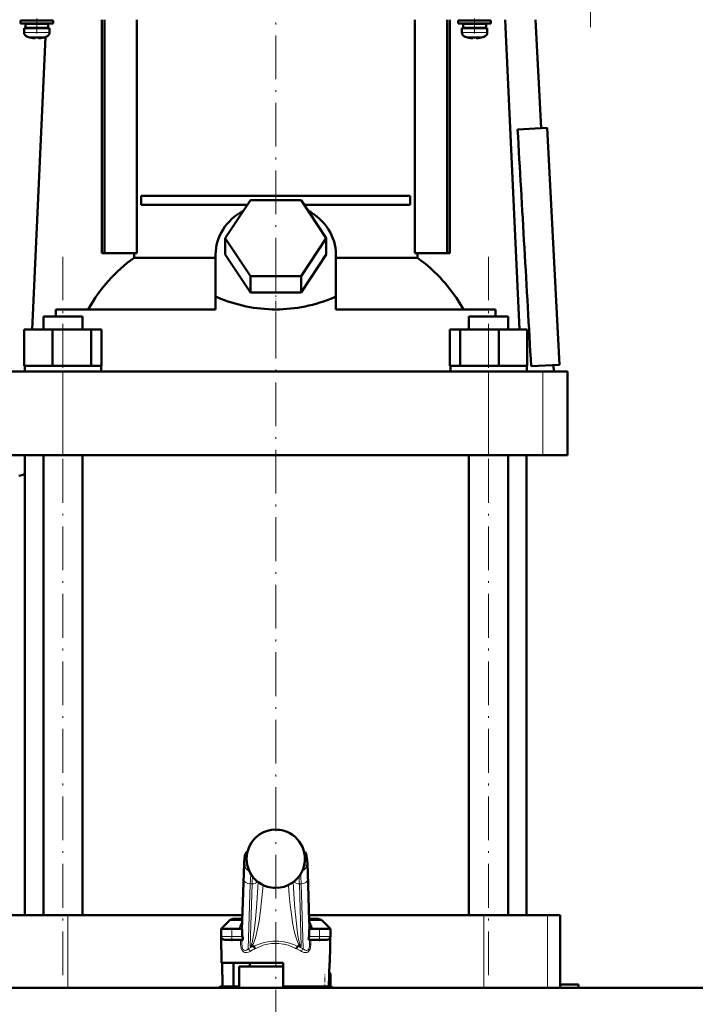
# Model space of a CAD drawing. Extents: x -1351 to 1763, y -1300 to 612.
# Tile 42 of 84: x 51 to 237, y -140 to 130. Entities that reach past the tile are written whole.
import ezdxf

# ---------------------------------------------------------------- set-up
doc = ezdxf.new("R2010")
doc.units = 0
doc.linetypes.add('DASHDOT', pattern=[18.5, 12, -3, 0.5, -3])

msp = doc.modelspace()

# ---------------------------------------------------------------- linework, layer by layer
at = {"color": 7, "linetype": 'DASHDOT', "lineweight": 18}
for p, q in [((207.9, 128.05), (207.9, 320.1)), ((121.6, 58.28), (121.6, 136.6)), ((63.27, -131.83), (63.27, 65.09)), ((179.94, -131.83), (179.94, 65.09)), ((121.6, -240.33), (121.6, 58.59))]:
    msp.add_line(p, q, dxfattribs=at)
at = {"color": 7, "lineweight": 50}
for p, q in [((56.1, 129.83), (51.6, 129.83)), ((51.6, 129.03), (51.6, 129.83)), ((54.1, 129.83), (54.1, 130.08)), ((56.1, 129.83), (60.6, 129.83)), ((58.1, 130.08), (58.1, 129.83)), ((58.74, 130.08), (58.73, 129.83)), ((60.6, 129.03), (60.6, 129.83)), ((73.92, 66.08), (73.92, 130.08)), ((74.63, 66.08), (74.63, 130.08)), ((83.48, 66.08), (83.48, 130.08)), ((159.72, 130.08), (159.72, 66.08)), ((168.58, 66.08), (168.58, 130.08)), ((169.28, 130.08), (169.28, 66.08)), ((176.1, 129.83), (171.6, 129.83)), ((171.6, 129.03), (171.6, 129.83)), ((174.1, 129.83), (174.1, 130.08)), ((180.6, 129.83), (176.1, 129.83)), ((178.1, 130.08), (178.1, 129.83)), ((180.6, 129.03), (180.6, 129.83)), ((184.46, 130.08), (188.39, 45.18)), ((192.8, 130.08), (194.36, 100.31)), ((56.1, 129.03), (51.6, 129.03)), ((52.6, 127.73), (56.1, 127.73)), ((52.6, 126.6), (52.6, 127.73)), ((56.1, 128.93), (52.95, 128.93)), ((52.95, 127.83), (52.95, 128.93)), ((56.1, 127.83), (52.95, 127.83)), ((54.1, 128.93), (54.1, 129.03)), ((54.1, 127.73), (54.1, 127.83)), ((56.1, 129.03), (60.6, 129.03)), ((59.25, 128.93), (56.1, 128.93)), ((59.25, 127.83), (56.1, 127.83)), ((59.6, 127.73), (56.1, 127.73)), ((58.1, 129.03), (58.1, 128.93)), ((58.1, 127.83), (58.1, 127.73)), ((58.64, 127.83), (58.63, 127.73)), ((58.69, 129.03), (58.69, 128.93)), ((59.25, 128.93), (59.25, 127.83)), ((59.6, 126.6), (59.6, 127.73)), ((176.1, 129.03), (171.6, 129.03)), ((172.6, 127.73), (176.1, 127.73)), ((172.6, 126.6), (172.6, 127.73)), ((176.1, 128.93), (172.95, 128.93)), ((172.95, 127.83), (172.95, 128.93)), ((176.1, 127.83), (172.95, 127.83)), ((174.1, 128.93), (174.1, 129.03)), ((174.1, 127.73), (174.1, 127.83)), ((180.6, 129.03), (176.1, 129.03)), ((179.25, 128.93), (176.1, 128.93)), ((179.25, 127.83), (176.1, 127.83)), ((179.6, 127.73), (176.1, 127.73)), ((178.1, 129.03), (178.1, 128.93)), ((178.1, 127.83), (178.1, 127.73)), ((179.25, 128.93), (179.25, 127.83)), ((179.6, 126.6), (179.6, 127.73)), ((54.17, 125.19), (54.18, 125.2)), ((58.52, 125.31), (54.81, 45.18)), ((55.6, 125.2), (55.6, 125.05)), ((56.6, 125.2), (56.6, 125.05)), ((58.02, 125.2), (58.03, 125.19)), ((174.17, 125.19), (174.18, 125.2)), ((175.6, 125.2), (175.6, 125.05)), ((176.6, 125.2), (176.6, 125.05)), ((178.02, 125.2), (178.03, 125.19)), ((187.9, 99.97), (196.01, 100.39)), ((196.01, 100.39), (199.41, 35.48)), ((84.74, 81.83), (158.46, 81.83)), ((84.74, 81.83), (84.74, 79.33)), ((158.46, 81.83), (158.46, 79.33)), ((113.85, 79.33), (84.74, 79.33)), ((107.75, 70.18), (114.67, 80.57)), ((114.67, 80.57), (128.53, 80.57)), ((128.53, 80.57), (135.46, 70.18)), ((158.46, 79.33), (129.36, 79.33)), ((114.67, 59.78), (107.75, 70.18)), ((107.75, 65.68), (107.75, 70.18)), ((135.46, 70.18), (128.53, 59.78)), ((135.46, 65.68), (135.46, 70.18)), ((73.92, 66.08), (74.63, 66.08)), ((74.63, 66.08), (83.48, 66.08)), ((82.75, 64.8), (82.75, 66.08)), ((82.75, 64.8), (105.1, 64.8)), ((105.1, 53.99), (105.1, 65.68)), ((114.67, 55.28), (107.75, 65.68)), ((135.46, 65.68), (128.53, 55.28)), ((138.1, 53.99), (138.1, 65.68)), ((138.1, 64.8), (160.45, 64.8)), ((159.72, 66.08), (168.58, 66.08)), ((160.45, 66.08), (160.45, 64.8)), ((168.58, 66.08), (169.28, 66.08)), ((128.53, 59.78), (114.67, 59.78)), ((114.67, 55.28), (114.67, 59.78)), ((128.53, 55.28), (128.53, 59.78)), ((105.1, 53.99), (105.1, 53.92)), ((105.1, 53.99), (105.54, 53.99)), ((105.1, 53.92), (105.54, 53.99)), ((128.53, 55.28), (114.67, 55.28)), ((137.67, 53.99), (138.1, 53.99)), ((137.67, 53.99), (138.1, 53.92)), ((138.1, 53.92), (138.1, 53.99)), ((105.1, 50.68), (105.1, 53.92)), ((138.1, 50.68), (138.1, 53.92)), ((57.89, 48.68), (59.46, 48.68)), ((57.89, 45.18), (57.89, 48.68)), ((59.46, 48.68), (68.65, 48.68)), ((105.1, 50.68), (61.34, 50.68)), ((61.34, 50.68), (61.34, 48.68)), ((68.65, 45.18), (68.65, 48.68)), ((181.86, 50.68), (138.1, 50.68)), ((174.56, 48.68), (183.74, 48.68)), ((174.56, 45.18), (174.56, 48.68)), ((181.86, 48.68), (181.86, 50.68)), ((183.74, 48.68), (185.32, 48.68)), ((185.32, 45.18), (185.32, 48.68)), ((52.67, 45.18), (60.43, 45.18)), ((52.67, 35.18), (52.67, 45.18)), ((60.43, 45.18), (71.02, 45.18)), ((60.43, 35.18), (60.43, 45.18)), ((71.02, 35.18), (71.02, 45.18)), ((71.02, 45.18), (73.86, 45.18)), ((73.86, 35.18), (73.86, 45.18)), ((169.34, 45.18), (172.18, 45.18)), ((169.34, 35.18), (169.34, 45.18)), ((172.18, 45.18), (182.78, 45.18)), ((172.18, 35.18), (172.18, 45.18)), ((182.78, 45.18), (190.53, 45.18)), ((182.78, 35.18), (182.78, 45.18)), ((190.53, 35.18), (190.53, 45.18)), ((52.67, 35.18), (53.47, 35.18)), ((52.82, 33.68), (52.82, 35.18)), ((53.47, 35.18), (59.63, 35.18)), ((59.63, 35.18), (60.43, 35.18)), ((60.43, 35.18), (61.52, 35.18)), ((61.52, 35.18), (69.93, 35.18)), ((69.93, 35.18), (71.02, 35.18)), ((71.02, 35.18), (71.31, 35.18)), ((71.31, 35.18), (73.72, 35.18)), ((73.57, 35.18), (73.86, 35.18)), ((73.72, 35.18), (73.72, 33.68)), ((169.34, 35.18), (169.64, 35.18)), ((169.49, 35.18), (171.89, 35.18)), ((169.49, 33.68), (169.49, 35.18)), ((171.89, 35.18), (172.18, 35.18)), ((172.18, 35.18), (173.27, 35.18)), ((173.27, 35.18), (181.68, 35.18)), ((181.68, 35.18), (182.78, 35.18)), ((182.78, 35.18), (183.58, 35.18)), ((183.58, 35.18), (189.73, 35.18)), ((189.73, 35.18), (190.53, 35.18)), ((190.39, 35.18), (190.39, 33.68)), ((191.62, 35.07), (199.41, 35.48)), ((197.76, 35.4), (197.85, 33.68)), ((48.39, 33.68), (63.26, 33.68)), ((69.27, 33.68), (57.27, 33.68)), ((63.26, 33.68), (179.94, 33.68)), ((185.94, 33.68), (173.94, 33.68)), ((179.94, 33.68), (194.81, 33.68)), ((194.81, 33.68), (201.6, 33.68)), ((201.6, 10.68), (201.6, 33.68)), ((63.26, 10.68), (48.39, 10.68)), ((52.85, -115.42), (52.85, 10.68)), ((57.89, -115.42), (57.89, 10.68)), ((179.94, 10.68), (63.26, 10.68)), ((68.65, -115.42), (68.65, 10.68)), ((174.56, -115.42), (174.56, 10.68)), ((194.81, 10.68), (179.94, 10.68)), ((185.32, -115.42), (185.32, 10.68)), ((190.35, -115.42), (190.35, 10.68)), ((201.6, 10.68), (194.81, 10.68)), ((112.43, -116.9), (112.83, -103.9)), ((130.37, -103.9), (130.77, -116.9)), ((64.59, -115.42), (47.09, -115.42)), ((112.48, -115.42), (64.59, -115.42)), ((178.61, -115.42), (130.73, -115.42)), ((196.12, -115.42), (178.61, -115.42)), ((199.6, -115.42), (196.12, -115.42)), ((199.6, -115.42), (199.6, -134.42)), ((108.91, -116.86), (106.6, -119.17)), ((112.45, -116.42), (109.97, -116.42)), ((112.38, -118.03), (112.43, -116.9)), ((112.39, -117.82), (112.38, -117.86)), ((112.38, -117.86), (112.38, -117.88)), ((133.23, -116.42), (130.76, -116.42)), ((130.83, -118.03), (130.77, -116.9)), ((130.82, -117.86), (130.81, -117.82)), ((130.83, -117.88), (130.82, -117.86)), ((134.29, -116.86), (136.6, -119.17)), ((106.6, -119.17), (107.85, -119.17)), ((109.6, -119.17), (106.6, -119.17)), ((106.64, -121.19), (106.6, -119.17)), ((106.76, -128.42), (106.64, -121.19)), ((109.6, -119.17), (112.42, -119.17)), ((112.42, -119.17), (112.42, -120.51)), ((130.78, -119.17), (133.6, -119.17)), ((130.78, -120.51), (130.78, -119.17)), ((136.6, -119.17), (131.25, -119.17)), ((136.6, -119.17), (133.6, -119.17)), ((135.36, -119.17), (136.6, -119.17)), ((136.44, -128.42), (136.6, -119.17)), ((136.57, -121.19), (136.6, -119.17)), ((107.64, -122.17), (109.6, -122.17)), ((112.45, -122.17), (109.6, -122.17)), ((115.51, -123.92), (114.82, -123.92)), ((128.38, -123.92), (127.69, -123.92)), ((133.6, -122.17), (130.75, -122.17)), ((133.6, -122.17), (135.57, -122.17)), ((121.6, -128.42), (106.76, -128.42)), ((106.9, -128.42), (107.01, -134.92)), ((110.02, -128.42), (110.02, -134.92)), ((121.6, -129.42), (111.6, -129.42)), ((111.6, -135.27), (111.6, -129.42)), ((121.6, -129.42), (113.6, -129.42)), ((114.5, -129.42), (114.5, -128.42)), ((123.6, -128.42), (121.6, -128.42)), ((123.6, -129.42), (121.6, -129.42)), ((123.61, -129.42), (121.6, -129.42)), ((123.6, -134.92), (123.6, -128.42)), ((136.3, -128.42), (136.19, -134.92)), ((136.44, -128.42), (136.3, -128.42)), ((136.6, -135.19), (136.6, -131.92)), ((107.01, -134.92), (110.02, -134.92)), ((111.6, -134.92), (110.02, -134.92)), ((136.19, -134.92), (123.6, -134.92)), ((131.4, -135.27), (131.4, -134.92)), ((199.6, -134.42), (199.57, -135.27)), ((199.6, -134.42), (204.6, -134.42)), ((204.6, -134.42), (204.6, -135.27)), ((-21.45, -135.27), (264.65, -135.27)), ((264.65, -135.27), (204.6, -135.27))]:
    msp.add_line(p, q, dxfattribs=at)
at = {"color": 7, "linetype": 'DASHDOT', "lineweight": 18, "ltscale": 0.104369}
for p, q in [((56.1, 126.25), (56.1, 130.42)), ((176.1, 126.25), (176.1, 130.42))]:
    msp.add_line(p, q, dxfattribs=at)
at = {"color": 7, "lineweight": 18}
for p, q in [((56.1, 126.6), (52.6, 126.6)), ((56.1, 125.35), (53.53, 125.35)), ((56.13, 126.6), (56.1, 126.6)), ((56.13, 125.35), (56.1, 125.35)), ((56.13, 126.6), (59.6, 126.6)), ((58.67, 125.35), (56.13, 125.35)), ((176.1, 126.6), (172.6, 126.6)), ((176.1, 125.35), (173.53, 125.35)), ((176.13, 126.6), (176.1, 126.6)), ((176.13, 125.35), (176.1, 125.35)), ((176.13, 126.6), (179.6, 126.6)), ((178.67, 125.35), (176.13, 125.35)), ((63.26, 10.68), (63.26, 33.68)), ((179.94, 10.68), (179.94, 33.68)), ((194.81, 10.68), (194.81, 33.68)), ((121.6, -91.93), (121.6, -91.93)), ((123.87, -92.26), (123.87, -92.26)), ((113.62, -99.42), (113.17, -99.42)), ((130.04, -99.42), (129.59, -99.42)), ((113.17, -101.67), (113.8, -101.67)), ((129.41, -101.67), (130.04, -101.67)), ((112.83, -103.96), (112.43, -116.96)), ((112.83, -103.9), (112.83, -103.96)), ((114.29, -103.17), (114.29, -103.18)), ((130.77, -116.96), (130.37, -103.96)), ((112.42, -120.51), (112.88, -105.55)), ((114.63, -106.79), (114.08, -124.61)), ((114.6, -123.87), (115.13, -106.79)), ((115.13, -106.79), (114.63, -106.79)), ((116.79, -106.36), (116.79, -106.31)), ((116.79, -106.36), (116.81, -106.33)), ((119.32, -107.59), (119.32, -107.58)), ((121.6, -107.92), (121.6, -107.92)), ((126.41, -106.36), (126.39, -106.33)), ((126.41, -106.31), (126.41, -106.36)), ((128.58, -106.79), (128.08, -106.79)), ((128.08, -106.79), (128.6, -123.87)), ((129.12, -124.61), (128.58, -106.79)), ((130.32, -105.55), (130.78, -120.51)), ((64.59, -115.42), (64.59, -135.27)), ((178.61, -115.42), (178.61, -135.27)), ((196.12, -115.42), (196.12, -135.27)), ((112.43, -116.86), (108.91, -116.86)), ((112.34, -118.41), (112.37, -119.17)), ((112.43, -116.9), (112.43, -116.96)), ((134.29, -116.86), (130.77, -116.86)), ((130.84, -119.17), (130.87, -118.41)), ((109.6, -121.19), (106.64, -121.19)), ((109.6, -121.19), (109.6, -119.17)), ((109.6, -121.19), (112.49, -121.19)), ((109.6, -121.19), (109.6, -122.17)), ((111.6, -119.17), (111.6, -119.13)), ((130.72, -121.19), (133.6, -121.19)), ((131.6, -119.13), (131.61, -119.17)), ((133.6, -121.19), (133.6, -119.17)), ((136.57, -121.19), (133.6, -121.19)), ((133.6, -122.17), (133.6, -121.19)), ((111.98, -123.32), (111.98, -122.17)), ((112.34, -122.17), (112.34, -123.34)), ((112.34, -123.34), (112.37, -122.17)), ((130.83, -122.17), (130.87, -123.34)), ((130.87, -123.34), (130.87, -122.17)), ((131.22, -122.17), (131.22, -123.32)), ((136.24, -131.92), (136.6, -131.92)), ((135.1, -135.19), (135.1, -134.92)), ((134.7, -135.27), (135.1, -135.19)), ((135.1, -135.19), (135.12, -135.27)), ((136.6, -135.19), (135.1, -135.19))]:
    msp.add_line(p, q, dxfattribs=at)
at = {"color": 7, "linetype": 'DASHDOT', "lineweight": 18, "ltscale": 0.000941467}
for p, q in [((55.1, 125.05), (55.1, 125.01)), ((175.1, 125.05), (175.1, 125.01))]:
    msp.add_line(p, q, dxfattribs=at)
at = {"color": 7, "linetype": 'DASHDOT', "lineweight": 18, "ltscale": 0.000794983}
for p, q in [((57.1, 125.05), (57.1, 125.02)), ((177.1, 125.05), (177.1, 125.02))]:
    msp.add_line(p, q, dxfattribs=at)
at = {"color": 7, "linetype": 'DASHDOT', "lineweight": 18, "ltscale": 0.159259}
msp.add_line((121.6, 48.15), (121.6, 54.52), dxfattribs=at)
at = {"color": 7, "linetype": 'DASHDOT', "lineweight": 18, "ltscale": 0.090015}
for p, q in [((109.6, -118.87), (109.6, -122.47)), ((133.6, -122.47), (133.6, -118.87))]:
    msp.add_line(p, q, dxfattribs=at)
at = {"color": 7, "linetype": 'DASHDOT', "lineweight": 18, "ltscale": 0.098109}
msp.add_line((135.1, -135.52), (135.1, -131.6), dxfattribs=at)
at = {"color": 7, "linetype": 'DASHDOT', "lineweight": 18, "ltscale": 0.012678}
msp.add_line((134.66, -135.28), (135.16, -135.18), dxfattribs=at)
at = {"color": 7, "lineweight": 50}
for points in [[(55.6, 125.05), (55.6, 125.04), (55.6, 125.04), (55.59, 125.04), (55.57, 125.03), (55.51, 125.02), (55.1, 125.05)], [(56.6, 125.05), (56.6, 125.04), (56.61, 125.04), (56.62, 125.03), (56.65, 125.03)], [(56.6, 125.05), (56.6, 125.04), (56.61, 125.04), (56.61, 125.04), (56.63, 125.03), (56.68, 125.03), (56.83, 125.03), (57.1, 125.05)], [(175.6, 125.05), (175.6, 125.04), (175.6, 125.04), (175.59, 125.04), (175.57, 125.03), (175.51, 125.02), (175.1, 125.05)], [(176.6, 125.05), (176.6, 125.04), (176.61, 125.04), (176.62, 125.03), (176.65, 125.03)], [(176.6, 125.05), (176.6, 125.04), (176.61, 125.04), (176.61, 125.04), (176.63, 125.03), (176.68, 125.03), (176.83, 125.03), (177.1, 125.05)], [(112.83, -103.9), (112.94, -101.13), (113.05, -99.8), (113.14, -99.15), (113.3, -98.65), (113.54, -98.24), (113.86, -97.9)], [(130.37, -103.9), (130.26, -101.13), (130.16, -99.8), (130.06, -99.15), (129.9, -98.65), (129.66, -98.24), (129.34, -97.9)], [(111.72, -118.47), (112.06, -118.31), (112.25, -118.12), (112.38, -117.88)], [(112.49, -121.19), (112.57, -121.68), (112.58, -121.89), (112.55, -122.07), (112.52, -122.13), (112.48, -122.17), (112.45, -122.17)], [(130.75, -122.17), (130.71, -122.16), (130.69, -122.14), (130.65, -122.06), (130.62, -121.76), (130.64, -121.58), (130.72, -121.19)], [(115.51, -123.92), (115.56, -123.93), (115.59, -123.93), (115.62, -123.95)], [(127.59, -123.95), (127.6, -123.94), (127.62, -123.93), (127.69, -123.92)]]:
    msp.add_lwpolyline(points, dxfattribs=at)
at = {"color": 7, "lineweight": 18}
for points in [[(113.17, -99.42), (113.16, -99.43), (113.15, -99.43), (113.14, -99.45), (113.12, -99.49), (113.09, -99.63), (113.04, -100), (112.94, -101.29), (112.83, -103.96)], [(130.37, -103.96), (130.25, -101), (130.17, -100.07), (130.11, -99.62), (130.08, -99.49), (130.06, -99.44), (130.05, -99.43), (130.04, -99.42), (130.04, -99.42)], [(112.88, -105.55), (112.98, -103.15), (113.04, -102.29), (113.12, -101.74), (113.14, -101.7), (113.15, -101.68), (113.16, -101.67), (113.17, -101.67)], [(130.04, -101.67), (130.05, -101.68), (130.05, -101.68), (130.06, -101.69), (130.07, -101.72), (130.14, -102.12), (130.22, -103.11), (130.32, -105.55)], [(128.58, -106.79), (128.48, -104.82), (128.43, -104.1)], [(114.6, -123.87), (114.66, -123.86), (114.79, -123.74), (114.99, -123.32), (115.21, -122.57), (115.45, -121.35), (115.69, -119.78), (116.06, -116.58), (116.45, -112.05), (116.79, -106.36)], [(118.13, -107.13), (117.83, -110.64), (117.45, -114.1), (117.04, -116.95), (116.81, -118.32), (116.55, -119.61), (116.26, -120.82), (115.95, -121.9), (115.71, -122.57), (115.46, -123.14), (115.26, -123.48), (115.06, -123.74), (114.82, -123.92)], [(128.38, -123.92), (128.21, -123.8), (128.04, -123.62), (127.83, -123.29), (127.62, -122.87), (127.34, -122.15), (127.07, -121.31), (126.77, -120.12), (126.49, -118.82), (126.23, -117.35), (125.99, -115.81), (125.58, -112.61), (125.3, -109.88), (125.07, -107.13)], [(126.41, -106.36), (126.58, -109.43), (126.78, -112.42), (127.01, -115.21), (127.27, -117.79), (127.47, -119.5), (127.69, -120.98), (127.97, -122.44), (128.11, -122.98), (128.24, -123.38), (128.36, -123.66), (128.48, -123.82), (128.56, -123.86), (128.6, -123.87)], [(112.43, -116.96), (112.39, -117.98), (112.34, -118.38), (112.34, -118.41)], [(130.87, -118.41), (130.85, -118.35), (130.83, -118.11), (130.77, -116.96)], [(114.56, -125.3), (114.13, -125.51), (113.7, -125.63), (113.43, -125.65), (113.16, -125.61), (112.89, -125.52), (112.63, -125.35), (112.37, -125.05), (112.21, -124.73), (112.04, -124.09), (111.98, -123.32)], [(111.98, -123.32), (112.27, -123.33), (112.33, -123.34), (112.33, -123.34), (112.34, -123.34)], [(112.34, -123.34), (112.35, -123.74), (112.39, -124.12), (112.49, -124.47), (112.61, -124.72), (112.77, -124.9), (112.92, -125), (113.09, -125.04), (113.35, -125.03), (113.6, -124.94), (113.85, -124.79), (114.08, -124.61)], [(121.6, -123.11), (120.45, -123.17), (119.3, -123.35), (118.16, -123.64), (117.6, -123.84), (116.5, -124.31), (115.97, -124.58)], [(127.23, -124.58), (126.14, -124.05), (125.03, -123.64), (123.92, -123.35), (123.63, -123.29), (122.47, -123.14), (121.6, -123.11)], [(131.22, -123.32), (131.15, -124.19), (131.01, -124.69), (130.85, -125.01), (130.61, -125.31), (130.35, -125.5), (130.08, -125.61), (129.68, -125.64), (129.26, -125.57), (128.77, -125.37), (128.65, -125.3)], [(129.12, -124.61), (129.37, -124.81), (129.63, -124.95), (129.9, -125.03), (130.12, -125.04), (130.32, -124.98), (130.5, -124.84), (130.64, -124.64), (130.76, -124.33), (130.83, -123.97), (130.87, -123.34)], [(131.22, -123.32), (130.9, -123.33), (130.87, -123.34), (130.87, -123.34), (130.87, -123.34)]]:
    msp.add_lwpolyline(points, dxfattribs=at)
at = {"color": 7, "lineweight": 50}
for centre, radius, start, end in [((53.9, 126.6), 1.3, 180, 253.3985), ((56.1, 133.98), 9, 253.3985, 257.6222), ((56.1, 133.98), 8.99, 257.6503, 263.6107), ((56.1, 133.98), 8.99, 257.6503, 263.6107), ((55.56, 129.06), 4.04, 263.5178, 266.839), ((56.1, 135.09), 9.9, 267.106, 269.9999), ((56.1, 135.09), 9.9, 267.106, 269.9999), ((56.1, 135.09), 9.9, 269.9998, 272.8943), ((56.1, 135.09), 9.9, 269.9998, 272.8943), ((56.68, 128.6), 3.58, 272.1823, 275.7449), ((56.1, 133.98), 8.99, 276.3897, 282.3492), ((56.1, 133.98), 8.99, 276.3893, 282.3497), ((56.1, 133.98), 9, 282.3778, 286.6016), ((58.3, 126.6), 1.3, 286.6016, 360), ((173.9, 126.6), 1.3, 180, 253.3985), ((176.1, 133.98), 9, 253.3985, 257.6222), ((176.1, 133.98), 8.99, 257.6503, 263.6107), ((176.1, 133.98), 8.99, 257.6503, 263.6107), ((175.56, 129.06), 4.04, 263.5178, 266.839), ((176.1, 135.09), 9.9, 267.106, 269.9999), ((176.1, 135.09), 9.9, 267.106, 269.9999), ((176.1, 135.09), 9.9, 269.9998, 272.8943), ((176.1, 135.09), 9.9, 269.9998, 272.8943), ((176.68, 128.6), 3.58, 272.1823, 275.7449), ((176.1, 133.98), 8.99, 276.3897, 282.3492), ((176.1, 133.98), 8.99, 276.3893, 282.3497), ((176.1, 133.98), 9, 282.3778, 286.6016), ((178.3, 126.6), 1.3, 286.6016, 360), ((-128216.14, -7285.23), 128616.25, 3.2628023, 3.2917587), ((31.6, 72.23), 70.01, 286.2603, 287.672), ((121.6, -99.93), 8, 89.9705, 155.9552), ((121.6, -99.95), 8.02, 73.5878, 89.9927), ((121.61, -99.93), 8, 24.0394, 73.6004), ((121.61, -99.92), 8, 156.0284, 203.9971), ((116.12, -97.48), 2, 155.9889, 156.0275), ((127.08, -97.48), 2, 23.9725, 24.0111), ((121.6, -99.92), 8, 336.0028, 23.9716), ((121.6, -99.92), 8, 204.0405, 253.4621), ((121.6, -99.92), 8, 269.9786, 335.9524), ((121.6, -99.92), 7.99, 253.4304, 270.0144), ((109.97, -117.92), 1.5, 90, 135.0001), ((133.23, -117.92), 1.5, 45, 90), ((107.64, -121.17), 1, 181, 270), ((115.95, -120.52), 3.53, 179.9035, 191.0163), ((127.25, -120.52), 3.53, 348.9837, 0.0965), ((135.57, -121.17), 1, 270, 359), ((114.8, -123.51), 0.412, 241.0787, 272.9093), ((113.6, -125.51), 2.55, 21.3992, 37.6554), ((129.61, -125.51), 2.56, 142.3589, 158.587), ((128.4, -123.51), 0.412, 267.1011, 298.9205), ((135.1, -131.92), 1.5, 0, 39.45), ((121.6, -165.42), 34, 115.416, 117.531), ((121.6, -165.42), 34, 115.4159, 117.5309), ((121.6, -165.42), 34, 62.469, 63.8211), ((121.6, -165.42), 34, 62.4691, 63.8211), ((135.1, -135.19), 1.5, 356.9508, 360)]:
    msp.add_arc(centre, radius, start, end, dxfattribs=at)
at = {"color": 7, "lineweight": 18}
for centre, radius, start, end in [((121.6, -99.93), 8, 89.9649, 155.9372), ((121.6, -99.96), 8.02, 73.5462, 89.9904), ((121.61, -99.93), 7.99, 24.0436, 73.5637), ((121.61, -99.92), 8, 156.0287, 179.9997), ((121.6, -99.92), 8, 0.0024, 23.9698), ((121.57, -99.93), 7.97, 179.9852, 184.4144), ((121.6, -99.92), 8, 184.4035, 203.9729), ((121.6, -99.92), 8, 336.0013, 0.0052), ((121.59, -99.92), 7.99, 204.0462, 253.466), ((182.85, -108.98), 67.76, 176.4224, 178.1498), ((121.61, -99.92), 8, 269.9715, 335.9382), ((60.36, -108.98), 67.75, 1.8502, 3.5779), ((121.6, -99.91), 8.01, 253.4962, 270.004), ((115.05, -119.41), 3.46, 164.2607, 175.3693), ((115.22, -119.57), 3.67, 139.6506, 162.6124), ((114.18, -118.28), 1.85, 167.3382, 179.2486), ((114.08, -118.29), 1.75, 179.0325, 184.0075), ((128, -119.56), 3.65, 17.3191, 40.3999), ((129.02, -118.28), 1.85, 0.7514, 12.6618), ((129.12, -118.29), 1.75, 355.9925, 0.9676), ((128.05, -119.43), 3.57, 4.8309, 15.6239), ((121.6, -138.34), 15.65, 112.9071, 118.7129), ((121.6, -138.34), 15.65, 61.2871, 67.0929), ((122.08, -138.24), 14.96, 114.0948, 120.1875), ((121.15, -138.2), 14.92, 59.8532, 65.964)]:
    msp.add_arc(centre, radius, start, end, dxfattribs=at)
at = {"color": 7, "lineweight": 50}
for centre, major_axis, ratio, start_param, end_param in [((121.6, 65.68), (16.5, 0), 0.866025, 2.133116, 3.141593), ((121.6, 65.68), (16.5, 0), 0.866025, 0, 1.008477), ((103.94, 26.34), (0, -45.33), 0.882948, 3.699479, 4.145773), ((139.3, 26.39), (0.14, -45.28), 0.882951, 2.134136, 2.580766), ((121.61, 168.83), (-0.02, -118.16), 0.577492, 6.04561, 6.283258), ((121.54, 169.84), (0.09, -119.18), 0.575043, 6.282729, 6.519362), ((132.17, -117.48), (1.35, 0.36), 0.735808, 3.171103, 3.997135)]:
    msp.add_ellipse(centre, major_axis=major_axis, ratio=ratio, start_param=start_param, end_param=end_param, dxfattribs=at)
at = {"color": 7, "lineweight": 18}
for centre, major_axis, ratio, start_param, end_param in [((115.16, -99.42), (0, -2), 0.999534, 3.852299, 4.712389), ((128.04, -99.42), (0, 2), 0.999534, 4.712389, 5.572535), ((114.91, -101.67), (0, -1.75), 0.999534, 4.712389, 5.964241), ((128.29, -101.67), (0, 1.75), 0.999534, 3.460428, 4.712389), ((114.91, -114.88), (0, -11.45), 0.035255, 3.486466, 3.928659), ((128.37, -103.96), (2, 0.06), 0.706942, 6.239994, 6.283312), ((114.63, -105.55), (1.75, -0.05), 0.706942, 3.184784, 4.733985), ((115.13, -105.55), (1.75, -0.05), 0.706942, 4.733985, 5.780559), ((128.08, -105.55), (1.75, 0.05), 0.706942, 3.644089, 4.690793), ((128.58, -105.55), (1.75, 0.05), 0.706942, 4.690793, 6.239994), ((110.94, -118.14), (1.4, -0.06), 0.793794, 5.238889, 6.233122), ((110.94, -118.41), (1.4, 0.06), 0.806192, 5.490007, 6.231547), ((114.32, -118.42), (0, -2), 0.999534, 4.467424, 4.629996), ((128.77, -116.96), (2, 0.06), 0.706942, 6.239994, 6.28376), ((128.88, -118.42), (0, 2), 0.999534, 4.794782, 4.957353), ((132.27, -118.14), (1.4, 0.06), 0.793794, 3.191656, 4.185889), ((132.27, -118.41), (1.4, -0.06), 0.806192, 3.193231, 3.934771), ((120.85, -136.95), (-4.89, -13.75), 0.916114, 3.456304, 3.909859), ((122.36, -136.95), (4.89, -13.75), 0.916114, 2.373327, 2.826882), ((114.08, -125.32), (0.48, -0.877), 0.433048, 1.357244, 2.239737), ((129.12, -125.32), (-0.48, -0.877), 0.433048, 4.043448, 4.925941)]:
    msp.add_ellipse(centre, major_axis=major_axis, ratio=ratio, start_param=start_param, end_param=end_param, dxfattribs=at)

doc.saveas('drawing.dxf')
